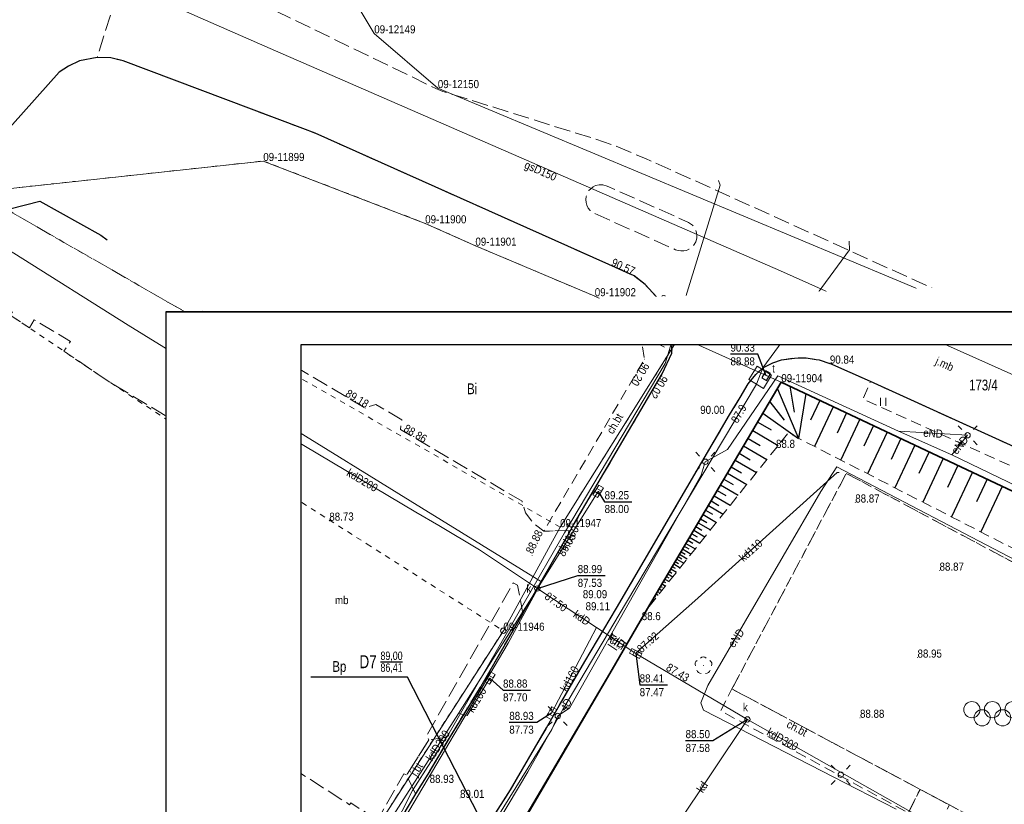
# Model space of a CAD drawing. Header units: metres. Extents: x 5550680 to 5557791, y 5952678 to 5961317.
# Tile 12 of 16: x 5550973 to 5551064, y 5960710 to 5960782. Entities that reach past the tile are written whole.
import ezdxf
from ezdxf import colors
from ezdxf.entities.mleader import LeaderData, LeaderLine
from ezdxf.enums import TextEntityAlignment as Align
from ezdxf.math import Vec2, Vec3

# ---------------------------------------------------------------- set-up
doc = ezdxf.new("R2010")
doc.units = ezdxf.units.M
doc.header["$MEASUREMENT"] = 0
doc.set_wipeout_variables(frame=1)
for name, pattern in [('0.5_0.5', [1, 0.5, -0.5]), ('1.0_0.5', [1.5, 1, -0.5]), ('1.5_0.5', [2, 1.5, -0.5]), ('219-500', [0])]:
    doc.linetypes.add(name, pattern=pattern)
doc.layers.get('0').update_dxf_attribs({"color": 2, "linetype": 'CONTINUOUS', "lineweight": 5})
for name, color, linetype in [('#PUNKTY', 7, 'CONTINUOUS'), ('000 Inne (niezydentyfikowane)', 7, 'CONTINUOUS'), ('202-punkt graniczny', 7, 'CONTINUOUS'), ('202-punkt graniczny-Atr103', 7, 'CONTINUOUS'), ('203-punkt graniczny', 7, 'CONTINUOUS'), ('203-punkt graniczny-Atr103', 7, 'CONTINUOUS'), ('210-oznaczenie konturu użytku gruntowego', 7, 'CONTINUOUS'), ('211-numer działki ewidencyjnej', 7, 'CONTINUOUS'), ('218-kontur użytku gruntowego', 7, 'CONTINUOUS'), ('219-działka ewidencyjna', 7, 'CONTINUOUS'), ('_TABELA', 7, 'CONTINUOUS'), ('chodnik', 7, 'CONTINUOUS'), ('chodnik-Atr17', 7, 'CONTINUOUS'), ('drzewo liściaste', 7, 'CONTINUOUS'), ('jezdnia', 7, 'CONTINUOUS'), ('jezdnia-Atr17', 7, 'CONTINUOUS'), ('komora podziemna', 7, 'CONTINUOUS'), ('kratka ściekowa', 7, 'CONTINUOUS'), ('krawężnik', 7, 'CONTINUOUS'), ('latarnia', 7, 'CONTINUOUS'), ('obszar utwardzony', 7, 'CONTINUOUS'), ('obszar utwardzony-Atr17', 7, 'CONTINUOUS'), ('ogrodzenie trwałe', 7, 'CONTINUOUS'), ('pikieta naturalna', 7, 'CONTINUOUS'), ('pikieta naturalna-Atr2', 7, 'CONTINUOUS'), ('pikieta sztuczna', 7, 'CONTINUOUS'), ('pikieta sztuczna-Atr2', 7, 'CONTINUOUS'), ('plac sportowy', 7, 'CONTINUOUS'), ('przewód elektroenergetyczny podziemny', 7, 'CONTINUOUS'), ('przewód elektroenergetyczny podziemny-Atr1', 7, 'CONTINUOUS'), ('przewód gazowy', 7, 'CONTINUOUS'), ('przewód gazowy-Atr1', 7, 'CONTINUOUS'), ('przewód kanalizacyjny', 7, 'CONTINUOUS'), ('przewód kanalizacyjny-Atr1', 7, 'CONTINUOUS'), ('przewód telekomunikacyjny podziemny', 7, 'CONTINUOUS'), ('przewód telekomunikacyjny podziemny-Atr1', 7, 'CONTINUOUS'), ('rzedna', 7, 'CONTINUOUS'), ('rzedna-Atr2', 7, 'CONTINUOUS'), ('rzedna-Atr3', 7, 'CONTINUOUS'), ('skarpa nieumocniona', 7, 'CONTINUOUS'), ('studnia kanalizacyjna', 7, 'CONTINUOUS'), ('studnia kanalizacyjna-Atr17', 7, 'CONTINUOUS'), ('trawnik', 7, 'CONTINUOUS'), ('właz do komory lub kanału - prostokątny', 7, 'CONTINUOUS'), ('właz do komory lub kanału - prostokątny-Atr17', 7, 'CONTINUOUS')]:
    doc.layers.add(name, color=color, linetype=linetype)
doc.layers.add('_drenaż', color=6, linetype='1.0_0.5', lineweight=50)
doc.styles.get("Standard").update_dxf_attribs({"font": 'Working1250', "width": 0.75})
doc.linetypes.add('902-500', pattern='A,3.75,0,[1,ksztalty.shx,S=0.5,R=0,X=0,Y=0],3.75', length=7.5)

# ---------------------------------------------------------------- blocks, each defined once
blk = doc.blocks.new('203')
at = {"linetype": 'Continuous', "lineweight": 0}
h = blk.add_hatch(color=0, dxfattribs=at)
edge = h.paths.add_edge_path()
edge.add_arc((0, 0), 0.045, 0, 360)
blk = doc.blocks.new('202')
at = {"color": 0, "linetype": 'Continuous', "lineweight": 0}
blk.add_circle((0, 0), 0.25, dxfattribs=at)
blk = doc.blocks.new('PW01')
at = {"linetype": 'Continuous', "lineweight": 13}
h = blk.add_hatch(color=0, dxfattribs=at)
edge = h.paths.add_edge_path()
edge.add_arc((0, 0), 0.045, 0, 360)
blk = doc.blocks.new('US05')
at = {"color": 0, "linetype": 'Continuous', "lineweight": 13}
for p, q in [((-0.525, -0.25), (-0.525, 0.25)), ((-0.525, 0.25), (-0.175, 0.25)), ((-0.175, -0.25), (-0.175, 0.25)), ((-0.175, 0.25), (0.175, 0.25)), ((0.175, -0.25), (0.175, 0.25)), ((0.175, 0.25), (0.525, 0.25)), ((0.525, -0.25), (0.525, 0.25)), ((-0.525, -0.25), (-0.175, -0.25)), ((-0.175, -0.25), (0.175, -0.25)), ((0.175, -0.25), (0.525, -0.25))]:
    blk.add_line(p, q, dxfattribs=at)
blk = doc.blocks.new('US15')
at = {"color": 0, "linetype": 'Continuous', "lineweight": 13}
blk.add_circle((0, 0), 0.25, dxfattribs=at)
blk = doc.blocks.new('SM01')
at = {"color": 0, "linetype": 'Continuous', "lineweight": 13}
for p, q in [((-0.53, 0.531), (-0.883, 0.884)), ((0.531, 0.531), (0.884, 0.884)), ((-0.53, -0.53), (-0.883, -0.883)), ((0.531, -0.53), (0.884, -0.883))]:
    blk.add_line(p, q, dxfattribs=at)
blk.add_circle((0, 0), 0.25, dxfattribs=at)
blk = doc.blocks.new('OP021')
at = {"linetype": 'Continuous', "lineweight": 13}
h = blk.add_hatch(color=0, dxfattribs=at)
edge = h.paths.add_edge_path()
edge.add_arc((0, 0), 0.05, 0, 360)
at = {"color": 0, "linetype": 'Continuous', "lineweight": 13}
for centre, start, end in [((-0.38, 0.124), 121.308, 202.548), ((0, 0.4), 49.272, 130.728), ((0.38, 0.124), 337.452, 58.692), ((-0.235, -0.324), 193.221, 274.871), ((0.235, -0.324), 265.129, 346.779)]:
    blk.add_arc(centre, 0.4, start, end, dxfattribs=at)
blk = doc.blocks.new('SUPWP')
at = {"color": 0, "linetype": 'Continuous'}
blk.add_lwpolyline([(-0.375, -0.25), (0.375, -0.25), (0.375, 0.25), (-0.375, 0.25)], close=True, dxfattribs=at)
blk = doc.blocks.new('BS05')
at = {"color": 0, "linetype": 'Continuous', "lineweight": 13}
for centre in [(-1.9, 0.75), (0, 0.75), (1.9, 0.75), (-0.95, 0), (0.95, 0)]:
    blk.add_circle(centre, 0.75, dxfattribs=at)
blk = doc.blocks.new('TU04')
at = {"color": 0, "linetype": 'Continuous', "lineweight": 13}
for p, q in [((0, 0), (0, 0.75)), ((0.5, 0), (0.5, 0.75))]:
    blk.add_line(p, q, dxfattribs=at)

msp = doc.modelspace()

# ---------------------------------------------------------------- linework, layer by layer
at = {"layer": '000 Inne (niezydentyfikowane)', "color": 252, "linetype": 'Continuous', "lineweight": 25, "flags": 128}
for points in [[(5551044.38, 5960748.53), (5551044.78, 5960746.12)], [(5551043.23, 5960748.28), (5551045.19, 5960743.7)], [(5551045.85, 5960747.84), (5551045.19, 5960743.7)], [(5551042.52, 5960747.09), (5551043.85, 5960745.4)], [(5551047.16, 5960747.22), (5551046.3, 5960745.39)], [(5551041.89, 5960746.02), (5551045.19, 5960743.7)], [(5551048.4, 5960746.63), (5551046.66, 5960742.95)], [(5551049.63, 5960746.05), (5551048.76, 5960744.19)], [(5551041.41, 5960745.21), (5551042.64, 5960744.49)], [(5551050.87, 5960745.47), (5551049.1, 5960741.7)], [(5551040.95, 5960744.44), (5551043.3, 5960743.05)], [(5551052.13, 5960744.88), (5551051.23, 5960742.97)], [(5551053.39, 5960744.28), (5551051.58, 5960740.43)], [(5551040.52, 5960743.7), (5551041.64, 5960743.04)], [(5551054.67, 5960743.68), (5551053.76, 5960741.73)], [(5551055.97, 5960743.07), (5551054.11, 5960739.13)], [(5551039.7, 5960742.33), (5551040.72, 5960741.72)], [(5551040.1, 5960743), (5551042.24, 5960741.73)], [(5551057.28, 5960742.45), (5551056.34, 5960740.46)], [(5551039.32, 5960741.69), (5551041.28, 5960740.53)], [(5551058.6, 5960741.83), (5551056.7, 5960737.8)], [(5551038.61, 5960740.49), (5551040.39, 5960739.43)], [(5551038.96, 5960741.07), (5551039.89, 5960740.52)], [(5551059.94, 5960741.2), (5551058.98, 5960739.16)], [(5551061.3, 5960740.56), (5551059.35, 5960736.44)], [(5551038.28, 5960739.93), (5551039.13, 5960739.42)], [(5551062.67, 5960739.92), (5551061.68, 5960737.83)], [(5551037.66, 5960738.88), (5551038.44, 5960738.42)], [(5551037.96, 5960739.39), (5551039.59, 5960738.43)], [(5551064.05, 5960739.26), (5551062.06, 5960735.05)], [(5551037.09, 5960737.93), (5551037.8, 5960737.5)], [(5551037.37, 5960738.39), (5551038.86, 5960737.51)], [(5551036.58, 5960737.05), (5551037.23, 5960736.67)], [(5551036.83, 5960737.48), (5551038.19, 5960736.68)], [(5551035.89, 5960735.89), (5551037.02, 5960735.22)], [(5551036.11, 5960736.26), (5551036.7, 5960735.91)], [(5551036.34, 5960736.65), (5551037.58, 5960735.91)], [(5551035.29, 5960734.87), (5551035.78, 5960734.58)], [(5551035.48, 5960735.19), (5551036.51, 5960734.58)], [(5551035.68, 5960735.53), (5551036.22, 5960735.21)], [(5551034.76, 5960733.98), (5551035.62, 5960733.48)], [(5551034.93, 5960734.27), (5551035.38, 5960734)], [(5551035.1, 5960734.56), (5551036.04, 5960734)], [(5551034.3, 5960733.21), (5551034.68, 5960732.99)], [(5551034.45, 5960733.46), (5551035.23, 5960732.99)], [(5551034.6, 5960733.71), (5551035.01, 5960733.47)], [(5551033.76, 5960732.3), (5551034.07, 5960732.11)], [(5551033.9, 5960732.53), (5551034.55, 5960732.14)], [(5551034.03, 5960732.75), (5551034.37, 5960732.55)], [(5551034.16, 5960732.98), (5551034.88, 5960732.55)], [(5551033.22, 5960731.38), (5551033.46, 5960731.23)], [(5551033.35, 5960731.61), (5551033.87, 5960731.3)], [(5551033.49, 5960731.84), (5551033.77, 5960731.67)], [(5551033.63, 5960732.07), (5551034.21, 5960731.72)], [(5551032.67, 5960730.45), (5551032.85, 5960730.35)], [(5551032.81, 5960730.68), (5551033.2, 5960730.45)], [(5551032.95, 5960730.92), (5551033.16, 5960730.79)], [(5551033.08, 5960731.15), (5551033.54, 5960730.88)], [(5551032.13, 5960729.53), (5551032.24, 5960729.47)], [(5551032.26, 5960729.76), (5551032.52, 5960729.61)], [(5551032.4, 5960729.99), (5551032.54, 5960729.91)], [(5551032.54, 5960730.22), (5551032.86, 5960730.03)], [(5551031.58, 5960728.61), (5551031.63, 5960728.58)], [(5551031.72, 5960728.84), (5551031.84, 5960728.77)], [(5551031.85, 5960729.07), (5551031.93, 5960729.02)], [(5551031.99, 5960729.3), (5551032.18, 5960729.19)], [(5551031.44, 5960728.38), (5551031.51, 5960728.34)]]:
    msp.add_lwpolyline(points, dxfattribs=at)
at = {"layer": '218-kontur użytku gruntowego', "color": 252, "linetype": '0.5_0.5', "lineweight": 18, "flags": 128}
for points in [[(5550969.02, 5960766.5), (5550995.6, 5960769.38)], [(5550995.6, 5960769.38), (5551010.6, 5960763.61)], [(5551023.1, 5960735.48), (5550969.02, 5960766.5)], [(5551010.6, 5960763.61), (5551015.25, 5960761.54)], [(5551015.25, 5960761.54), (5551026.31, 5960756.86)], [(5550964.1, 5960760.55), (5550981.44, 5960748.86)], [(5551026.31, 5960756.86), (5551034.17, 5960753.14)], [(5551034.17, 5960753.14), (5551023.1, 5960735.48)], [(5550981.44, 5960748.86), (5550989.19, 5960743.79)], [(5551043.59, 5960748.9), (5551017.57, 5960704.8)], [(5551076.35, 5960733.47), (5551043.59, 5960748.9)], [(5550989.19, 5960743.79), (5550992.55, 5960741.62)], [(5550992.55, 5960741.62), (5550998.34, 5960738.29)], [(5551039.02, 5960720.5), (5551049.61, 5960740.46)], [(5551049.61, 5960740.46), (5551088.85, 5960719.54)], [(5550998.34, 5960738.29), (5551005.21, 5960733.92)], [(5551005.21, 5960733.92), (5551017.84, 5960725.89)], [(5551017.84, 5960725.89), (5551006.69, 5960708.58)], [(5551078.28, 5960699.55), (5551039.02, 5960720.5)]]:
    msp.add_lwpolyline(points, dxfattribs=at)
at = {"layer": '219-działka ewidencyjna', "color": 252, "linetype": '219-500', "lineweight": 18, "flags": 128}
for points in [[(5551005.88, 5960781.2), (5551003.29, 5960785.55)], [(5551011.77, 5960776.13), (5551005.88, 5960781.2)], [(5551059.01, 5960756.36), (5551011.77, 5960776.13)], [(5550995.6, 5960769.38), (5550969.02, 5960766.5)], [(5551010.6, 5960763.61), (5550995.6, 5960769.38)], [(5551015.25, 5960761.54), (5551010.6, 5960763.61)], [(5551026.31, 5960756.86), (5551015.25, 5960761.54)], [(5551034.17, 5960753.14), (5551026.31, 5960756.86)], [(5551083.08, 5960747.43), (5551059.01, 5960756.36)], [(5551034.17, 5960753.14), (5551023.1, 5960735.48)], [(5551043.59, 5960748.9), (5551034.17, 5960753.14)], [(5551043.59, 5960748.9), (5551017.57, 5960704.8)], [(5551076.35, 5960733.47), (5551043.59, 5960748.9)], [(5551023.1, 5960735.48), (5551017.84, 5960725.89)], [(5551017.84, 5960725.89), (5551006.69, 5960708.58)]]:
    msp.add_lwpolyline(points, dxfattribs=at)
at = {"layer": 'chodnik', "color": 252, "linetype": '1.0_0.5', "lineweight": 18, "flags": 128}
for points in [[(5551030.53, 5960753.25), (5551033.46, 5960751.79), (5551033.46, 5960751.58), (5551032.56, 5960749.69), (5551024.34, 5960735.68), (5551024.05, 5960735.17), (5551021.58, 5960735.11), (5551030.92, 5960751.04)], [(5551029.29, 5960724.67), (5551028.81, 5960723.82), (5551027.48, 5960724.66), (5551027.96, 5960725.54)], [(5551039.02, 5960720.5), (5551056.45, 5960711.2), (5551055.35, 5960709.03), (5551037.97, 5960718.48)]]:
    msp.add_lwpolyline(points, close=True, dxfattribs=at)
at = {"layer": 'jezdnia', "color": 252, "linetype": '1.5_0.5', "lineweight": 18, "flags": 128}
for points in [[(5550994.98, 5960784.13), (5551010.82, 5960776.47), (5551011.58, 5960776.08), (5551012.24, 5960775.83), (5551026.27, 5960771.44), (5551028.25, 5960770.77), (5551031.01, 5960769.6), (5551034.56, 5960768.02), (5551059.58, 5960756.71), (5551060.97, 5960756.12), (5551061.74, 5960755.89), (5551062.43, 5960755.74), (5551063.12, 5960755.67), (5551063.91, 5960755.73), (5551064.64, 5960755.81), (5551065.36, 5960756.04), (5551066.06, 5960756.37), (5551066.7, 5960756.83), (5551067.28, 5960757.31), (5551067.77, 5960757.89), (5551079.45, 5960747.69), (5551079.73, 5960746.93), (5551080.07, 5960746.33), (5551080.44, 5960745.87), (5551081, 5960745.37), (5551081.63, 5960744.97), (5551092.27, 5960739.39), (5551097.87, 5960736.71), (5551105.16, 5960733.29), (5551110.75, 5960730.69), (5551138.88, 5960717.52), (5551142.52, 5960715.82), (5551144.35, 5960715.01), (5551146.32, 5960714.35), (5551152.59, 5960711.17), (5551156.97, 5960708.01), (5551163.17, 5960701.6), (5551165.32, 5960699.54), (5551167.41, 5960697.34), (5551169.37, 5960695.05), (5551171.24, 5960692.69), (5551172.93, 5960690.25), (5551174.54, 5960687.72), (5551176.07, 5960685.11), (5551177.73, 5960682.64), (5551181.05, 5960678.02), (5551181.81, 5960677.1), (5551173.56, 5960671.89), (5551172.44, 5960674.5), (5551169.81, 5960680.86), (5551168.09, 5960684.08), (5551165.14, 5960688.44), (5551163.71, 5960690.31), (5551161.15, 5960693.26), (5551158.4, 5960696.17), (5551155.35, 5960699.15), (5551153.3, 5960700.95), (5551151.04, 5960702.85), (5551148.59, 5960704.56), (5551146.04, 5960706.16), (5551143.37, 5960707.59), (5551140.72, 5960708.95), (5551138, 5960710.27), (5551135.93, 5960711.2), (5551133.16, 5960712.24), (5551129.83, 5960713.29), (5551103.21, 5960725.56), (5551099.26, 5960727.4), (5551095.51, 5960729.06), (5551082.66, 5960734.93), (5551078.87, 5960736.66), (5551073.03, 5960739.33), (5551051.86, 5960748.96), (5551048.09, 5960750.62), (5551047.09, 5960750.96), (5551046.83, 5960751.01), (5551045.88, 5960751.17), (5551044.81, 5960751.14), (5551043.62, 5960750.96), (5551042.81, 5960750.71), (5551041.95, 5960750.25), (5551041.22, 5960749.63), (5551040.53, 5960748.75), (5551039.77, 5960747.5), (5551038.8, 5960745.88), (5551028.31, 5960727.99), (5551025.4, 5960723.04), (5551023.03, 5960719.01), (5551021.85, 5960716.89), (5551018.5, 5960711.16), (5551016.71, 5960708.35), (5551015.13, 5960705.56), (5551009.5, 5960695.98), (5551009.16, 5960695.39), (5551003.09, 5960685.2), (5550998.21, 5960676.87), (5550995.71, 5960672.89), (5550995.92, 5960672.69), (5550995.45, 5960672.06), (5550995.15, 5960672.21), (5550992.68, 5960668.88), (5550986.83, 5960673.24), (5550990.17, 5960677.65), (5550991.26, 5960679.29), (5550992.04, 5960680.51), (5550992.86, 5960681.95), (5550996.61, 5960688.53), (5551000.73, 5960695.57), (5551003.54, 5960700.21), (5551005.91, 5960704.41), (5551009.7, 5960710.79), (5551010.84, 5960712.61), (5551012.91, 5960716.09), (5551015.74, 5960720.74), (5551019.64, 5960727.49), (5551024.05, 5960735.17), (5551024.34, 5960735.68), (5551032.56, 5960749.69), (5551033.46, 5960751.58), (5551033.46, 5960751.79), (5551033.51, 5960753.68), (5551032.82, 5960755.5), (5551032.06, 5960756.76), (5551030.97, 5960757.95), (5551029.96, 5960758.74), (5551000.4, 5960771.95), (5550999.27, 5960772.38), (5550982.62, 5960778.66), (5550981.47, 5960778.92), (5550980.2, 5960778.97), (5550983.19, 5960788.38)], [(5551027.06, 5960767.18), (5551026.72, 5960767.18), (5551026.39, 5960767.1), (5551026.16, 5960766.99), (5551025.93, 5960766.82), (5551025.76, 5960766.64), (5551025.61, 5960766.38), (5551025.52, 5960766.11), (5551025.48, 5960765.82), (5551025.5, 5960765.53), (5551025.57, 5960765.29), (5551025.7, 5960765.03), (5551025.89, 5960764.8), (5551026.15, 5960764.59), (5551033.78, 5960761.17), (5551034.03, 5960761.09), (5551034.28, 5960761.05), (5551034.57, 5960761.06), (5551034.8, 5960761.11), (5551035.02, 5960761.21), (5551035.23, 5960761.34), (5551035.41, 5960761.5), (5551035.53, 5960761.65), (5551035.66, 5960761.9), (5551035.76, 5960762.24), (5551035.77, 5960762.54), (5551035.71, 5960762.87), (5551035.57, 5960763.19), (5551035.35, 5960763.45), (5551034.99, 5960763.7), (5551027.46, 5960767.06)], [(5551009.7, 5960710.79), (5551008.88, 5960712.53), (5551010.95, 5960715.8), (5551012.91, 5960716.09), (5551010.84, 5960712.61)]]:
    msp.add_lwpolyline(points, close=True, dxfattribs=at)
at = {"layer": 'komora podziemna', "color": 252, "linetype": 'Continuous', "lineweight": 18, "flags": 128}
msp.add_lwpolyline([(5551040.59, 5960749.15), (5551041.34, 5960750.38), (5551042.69, 5960749.55), (5551041.95, 5960748.32)], close=True, dxfattribs=at)
at = {"layer": 'krawężnik', "color": 252, "linetype": 'Continuous', "lineweight": 25, "flags": 128}
for points in [[(5551019.64, 5960727.49), (5551024.05, 5960735.17), (5551024.34, 5960735.68), (5551032.56, 5960749.69), (5551033.46, 5960751.58), (5551033.46, 5960751.79), (5551033.51, 5960753.68), (5551032.82, 5960755.5), (5551032.06, 5960756.76), (5551030.97, 5960757.95), (5551029.96, 5960758.74), (5551000.4, 5960771.95), (5550999.27, 5960772.38), (5550982.62, 5960778.66), (5550981.47, 5960778.92), (5550980.2, 5960778.97), (5550978.57, 5960778.66), (5550977.54, 5960778.17), (5550976.69, 5960777.61), (5550969.02, 5960769.07)], [(5550972.12, 5960764.96), (5550974.9, 5960765.67), (5550980.55, 5960762.53), (5550981.14, 5960762.08)], [(5551039.77, 5960747.5), (5551040.53, 5960748.75), (5551041.22, 5960749.63), (5551041.95, 5960750.25), (5551042.81, 5960750.71), (5551043.62, 5960750.96), (5551044.81, 5960751.14), (5551045.88, 5960751.17), (5551046.83, 5960751.01), (5551047.09, 5960750.96), (5551048.09, 5960750.62)], [(5551103.21, 5960725.56), (5551099.26, 5960727.4), (5551095.51, 5960729.06), (5551082.66, 5960734.93), (5551078.87, 5960736.66), (5551073.03, 5960739.33), (5551051.86, 5960748.96), (5551048.09, 5960750.62)], [(5550970.77, 5960639.84), (5550980.8, 5960653.06), (5550982.23, 5960654.95), (5550987.28, 5960661.77), (5550989.22, 5960664.35), (5550992.68, 5960668.88), (5550995.15, 5960672.21), (5550995.45, 5960672.06), (5550995.92, 5960672.69), (5550995.71, 5960672.89), (5550998.21, 5960676.87), (5551003.09, 5960685.2), (5551009.16, 5960695.39), (5551009.5, 5960695.98), (5551015.13, 5960705.56), (5551016.71, 5960708.35), (5551018.5, 5960711.16), (5551021.85, 5960716.89), (5551023.03, 5960719.01), (5551025.4, 5960723.04), (5551028.31, 5960727.99), (5551038.8, 5960745.88), (5551039.77, 5960747.5)], [(5551019.64, 5960727.49), (5551015.74, 5960720.74), (5551012.91, 5960716.09), (5551010.84, 5960712.61), (5551009.7, 5960710.79), (5551005.91, 5960704.41), (5551003.54, 5960700.21), (5551000.73, 5960695.57), (5550996.61, 5960688.53)]]:
    msp.add_lwpolyline(points, dxfattribs=at)
at = {"layer": 'obszar utwardzony', "color": 252, "linetype": '1.5_0.5', "lineweight": 18, "flags": 128}
for points in [[(5551006.17, 5960708.36), (5551003.7, 5960709.95), (5551003.6, 5960709.78), (5550986.73, 5960720.61), (5550988.91, 5960723.81), (5550998.05, 5960738.44), (5550995.28, 5960740.23), (5550989.34, 5960744.07), (5550987.42, 5960745.28), (5550981.44, 5960748.86), (5550977.12, 5960751.78), (5550977.73, 5960752.68), (5550974.38, 5960754.68), (5550973.93, 5960753.93), (5550972.16, 5960755.12), (5550972.48, 5960755.57), (5550971.66, 5960756.15), (5550971.35, 5960755.69), (5550970.52, 5960756.22), (5550970.84, 5960756.69), (5550969.95, 5960757.29), (5550969.63, 5960756.82), (5550968.58, 5960757.55), (5550968.98, 5960758.15), (5550967.02, 5960759.46), (5550966.61, 5960758.86), (5550965.67, 5960759.49), (5550966.31, 5960760.44), (5550969.9, 5960766.13), (5550971.92, 5960764.84), (5550972.29, 5960764.63), (5550986.76, 5960756.32), (5550989.3, 5960754.87), (5550989.74, 5960755.6), (5551005.04, 5960746.51), (5551006.02, 5960746.85), (5551008.43, 5960745.41), (5551008.31, 5960744.53), (5551013.66, 5960741.37), (5551014.53, 5960740.86), (5551019.57, 5960737.89), (5551019.89, 5960736.8), (5551020.62, 5960735.84), (5551021.58, 5960735.11), (5551024.05, 5960735.17), (5551019.64, 5960727.49), (5551019.15, 5960730.12), (5551018.76, 5960730.32), (5551010.71, 5960716.15), (5551010.95, 5960715.8), (5551008.88, 5960712.53), (5551008.62, 5960712.64)], [(5551056.45, 5960711.2), (5551059.16, 5960709.76), (5551058.22, 5960707.9), (5551057.75, 5960706.95), (5551055.03, 5960708.4), (5551055.35, 5960709.03)]]:
    msp.add_lwpolyline(points, close=True, dxfattribs=at)
at = {"layer": 'ogrodzenie trwałe', "color": 252, "linetype": '902-500', "lineweight": 35, "flags": 128}
msp.add_lwpolyline([(5551106.88, 5960682.01), (5551106.48, 5960698.18), (5551103.25, 5960720.68), (5551076.35, 5960733.47), (5551043.59, 5960748.9), (5551031.19, 5960727.95), (5551027.93, 5960722.3), (5551020.26, 5960709.2), (5551017.83, 5960705.04), (5551017.57, 5960704.8)], dxfattribs=at)
at = {"layer": 'plac sportowy', "color": 252, "linetype": '1.0_0.5', "lineweight": 18, "flags": 128}
msp.add_lwpolyline([(5551080.59, 5960703.73), (5551078.28, 5960699.55), (5551070.22, 5960703.85), (5551059.16, 5960709.76), (5551056.45, 5960711.2), (5551039.02, 5960720.5), (5551049.61, 5960740.46), (5551088.85, 5960719.54)], close=True, dxfattribs=at)
at = {"layer": 'przewód elektroenergetyczny podziemny', "color": 252, "linetype": 'Continuous', "lineweight": 18, "flags": 128}
for points in [[(5551008.82, 5960693.64), (5551009.45, 5960695.62), (5551016.78, 5960707.78), (5551022.32, 5960716.73), (5551022.88, 5960718), (5551023.98, 5960718.73), (5551029.51, 5960728.49), (5551036.18, 5960740.28), (5551036.55, 5960741.53), (5551038.62, 5960742.68), (5551043.26, 5960749.5), (5551054.44, 5960744.36), (5551059.4, 5960742.18), (5551075.08, 5960734.63), (5551085.13, 5960729.82), (5551092.19, 5960726.45), (5551106.56, 5960720.12), (5551106.9, 5960719.24)], [(5551054.44, 5960744.36), (5551060.85, 5960743.99)], [(5551060.85, 5960743.99), (5551059.4, 5960742.18)], [(5551054.24, 5960709.37), (5551050.61, 5960711.22), (5551036.37, 5960718.54), (5551036.14, 5960719.2), (5551036.79, 5960720.83), (5551047.25, 5960738.77), (5551048.74, 5960741.07), (5551089.59, 5960719.74), (5551090.24, 5960719.52), (5551090.29, 5960718.79), (5551082.84, 5960707.12)]]:
    msp.add_lwpolyline(points, dxfattribs=at)
at = {"layer": 'przewód gazowy', "color": 252, "linetype": 'Continuous', "lineweight": 18, "flags": 128}
msp.add_lwpolyline([(5551109.3, 5960730.03), (5551084.39, 5960740.97), (5551076.82, 5960744.35), (5551043.52, 5960759.2), (5550996.25, 5960779.81), (5550977.01, 5960788.24)], dxfattribs=at)
at = {"layer": 'przewód kanalizacyjny', "color": 252, "linetype": 'Continuous', "lineweight": 18, "flags": 128}
for points in [[(5551020.99, 5960729.8), (5551015.63, 5960733.38), (5551011.86, 5960735.62), (5551009.73, 5960736.88), (5550988.81, 5960749.31)], [(5551030.1, 5960723.79), (5551030.21, 5960723.92), (5551035.58, 5960728.65), (5551048.76, 5960740.55), (5551048.95, 5960740.54)], [(5551026.62, 5960738.79), (5551020.99, 5960729.8)], [(5551020.99, 5960729.8), (5551013.68, 5960718.24), (5551006.86, 5960707.57)], [(5551020.99, 5960729.8), (5551021.22, 5960729.65), (5551026.47, 5960726.18)], [(5551022.29, 5960718.26), (5551025.83, 5960724.96), (5551026.47, 5960726.18)], [(5551026.47, 5960726.18), (5551030.1, 5960723.79)], [(5551058.43, 5960707.52), (5551040.45, 5960717.68), (5551030.59, 5960723.5), (5551030.1, 5960723.79)], [(5551016.6, 5960721.51), (5551014.48, 5960718.04), (5551013.68, 5960718.24)], [(5551033.78, 5960707.7), (5551040.45, 5960717.68)]]:
    msp.add_lwpolyline(points, dxfattribs=at)
at = {"layer": 'przewód telekomunikacyjny podziemny', "color": 252, "linetype": 'Continuous', "lineweight": 18, "flags": 128}
for points in [[(5550958.74, 5960768.97), (5550960.65, 5960768.1), (5550972.5, 5960760.86), (5550983.08, 5960754.17), (5550987.85, 5960751.24), (5550992.79, 5960748.22), (5550996.77, 5960745.61), (5551010.26, 5960737.26), (5551021.37, 5960730.41)], [(5551005.86, 5960705.45), (5551006.22, 5960705.94), (5551007.51, 5960707.32), (5551009.41, 5960711.09), (5551012.81, 5960716.4), (5551019.78, 5960728.48), (5551023.51, 5960734.94), (5551032.82, 5960750.63), (5551037.93, 5960767.13), (5551037.78, 5960767.59)], [(5551041.88, 5960750.23), (5551049.9, 5960761.17), (5551049.89, 5960761.95)], [(5551041.88, 5960750.23), (5551041.28, 5960748.73), (5551029.15, 5960728.38), (5551023.36, 5960718.59), (5551020.11, 5960712.82), (5551009.84, 5960695.64), (5551005.19, 5960688.22)], [(5550991.39, 5960679.45), (5550999.78, 5960693.43), (5551002.95, 5960698.89), (5551007.87, 5960707.16), (5551018.3, 5960724.75), (5551021.37, 5960730.41)]]:
    msp.add_lwpolyline(points, dxfattribs=at)
at = {"layer": 'rzedna-Atr2', "color": 252, "flags": 128}
for points in [[(5551042.2, 5960749.5), (5551041.42, 5960751.5), (5551038.883, 5960751.5)], [(5551026.62, 5960738.79), (5551027.22, 5960737.83), (5551029.746, 5960737.83)], [(5551020.99, 5960729.8), (5551024.73, 5960730.99), (5551027.267, 5960730.99)], [(5551030.1, 5960723.79), (5551030.47, 5960720.87), (5551033.044, 5960720.87)], [(5551016.6, 5960721.51), (5551017.81, 5960720.39), (5551020.347, 5960720.39)], [(5551022.29, 5960718.26), (5551020.93, 5960717.4), (5551018.393, 5960717.4)], [(5551040.45, 5960717.68), (5551037.26, 5960715.71), (5551034.723, 5960715.71)]]:
    msp.add_lwpolyline(points, dxfattribs=at)
at = {"layer": 'skarpa nieumocniona', "color": 252, "linetype": '1.0_0.5', "lineweight": 18, "flags": 128}
msp.add_lwpolyline([(5551103.25, 5960720.68), (5551105.32, 5960705.55), (5551100.01, 5960710.98), (5551095.64, 5960715.4), (5551092.02, 5960719.68), (5551044.22, 5960744.2), (5551031.19, 5960727.95), (5551043.59, 5960748.9), (5551076.35, 5960733.47)], close=True, dxfattribs=at)
msp.add_lwpolyline([(5551103.25, 5960720.68), (5551105.32, 5960705.55), (5551100.01, 5960710.98), (5551095.64, 5960715.4), (5551092.02, 5960719.68), (5551044.22, 5960744.2), (5551031.19, 5960727.95), (5551043.59, 5960748.9), (5551076.35, 5960733.47)], close=True, dxfattribs=at)
at = {"layer": 'trawnik', "color": 252, "linetype": '1.0_0.5', "lineweight": 18, "flags": 128}
msp.add_lwpolyline([(5551078.87, 5960736.66), (5551078.21, 5960735.1), (5551051.17, 5960747.34), (5551051.86, 5960748.96), (5551073.03, 5960739.33)], close=True, dxfattribs=at)

# ---------------------------------------------------------------- block references
at = {"layer": '202-punkt graniczny', "color": 252, "linetype": 'Continuous', "lineweight": 18}
msp.add_blockref('202', (5551017.84, 5960725.89), dxfattribs=at)
at = {"layer": '203-punkt graniczny', "color": 252, "linetype": 'Continuous', "lineweight": 18}
for p in [(5551005.88, 5960781.2), (5551011.77, 5960776.13), (5550995.6, 5960769.38), (5551010.6, 5960763.61), (5551015.25, 5960761.54), (5551026.31, 5960756.86), (5551059.01, 5960756.36), (5551034.17, 5960753.14), (5551043.59, 5960748.9), (5551023.1, 5960735.48)]:
    msp.add_blockref('203', p, dxfattribs=at)
at = {"layer": 'drzewo liściaste', "color": 252, "linetype": 'Continuous', "lineweight": 18}
msp.add_blockref('OP021', (5551036.38, 5960722.66), dxfattribs=at)
at = {"layer": 'kratka ściekowa', "color": 252, "linetype": 'Continuous', "lineweight": 18}
for p, rotation in [((5551026.62, 5960738.79), 59.281), ((5551030.1, 5960723.79), 331.762), ((5551016.6, 5960721.51), 59.782), ((5551022.29, 5960718.26), 61.09)]:
    msp.add_blockref('US05', p, dxfattribs=dict(at, rotation=rotation))
at = {"layer": 'latarnia', "color": 252, "linetype": 'Continuous', "lineweight": 18}
for p in [(5551060.85, 5960743.99), (5551036.55, 5960741.53), (5551022.88, 5960718), (5551049.1, 5960712.55)]:
    msp.add_blockref('SM01', p, dxfattribs=at)
at = {"layer": 'pikieta naturalna', "color": 252, "linetype": 'Continuous', "lineweight": 13}
for p in [(5551043.1, 5960742.82), (5551030.66, 5960726.87)]:
    msp.add_blockref('PW01', p, dxfattribs=at)
at = {"layer": 'pikieta sztuczna', "color": 252, "linetype": 'Continuous', "lineweight": 13}
for p in [(5551029.96, 5960758.74), (5551032.06, 5960756.76), (5551059.58, 5960756.71), (5551050.77, 5960754.6), (5551030.92, 5960751.04), (5551048.09, 5960750.62), (5551032.56, 5960749.69), (5550991.16, 5960747.27), (5551005.04, 5960746.51), (5551038.8, 5960745.88), (5551008.31, 5960744.53), (5551050.44, 5960737.76), (5551001.72, 5960736.07), (5551024.05, 5960735.17), (5551020.5, 5960732.85), (5551058.25, 5960731.45), (5551025.39, 5960729.9), (5551028.31, 5960727.99), (5551056.21, 5960723.4), (5550993.88, 5960720.84), (5551050.88, 5960717.83), (5551010.84, 5960712.61), (5551013.83, 5960710.41)]:
    msp.add_blockref('PW01', p, dxfattribs=at)
at = {"layer": 'plac sportowy', "color": 252, "linetype": 'Continuous', "lineweight": 18}
msp.add_blockref('BS05', (5551063.15, 5960717.83), dxfattribs=at)
at = {"layer": 'rzedna', "color": 252, "linetype": 'Continuous', "lineweight": 18}
for p in [(5551042.2, 5960749.5), (5551041.28, 5960748.73), (5551026.62, 5960738.79), (5551020.99, 5960729.8), (5551021.22, 5960729.65), (5551030.21, 5960723.92), (5551030.1, 5960723.79), (5551030.59, 5960723.5), (5551016.6, 5960721.51), (5551022.29, 5960718.26), (5551040.45, 5960717.68)]:
    msp.add_blockref('PW01', p, dxfattribs=at)
at = {"layer": 'studnia kanalizacyjna', "color": 252, "linetype": 'Continuous', "lineweight": 18}
for p in [(5551020.99, 5960729.8), (5551040.45, 5960717.68)]:
    msp.add_blockref('US15', p, dxfattribs=at)
at = {"layer": 'trawnik', "color": 252, "linetype": 'Continuous', "lineweight": 18}
msp.add_blockref('TU04', (5551052.769, 5960746.699), dxfattribs=at)
at = {"layer": 'właz do komory lub kanału - prostokątny', "color": 252, "linetype": 'Continuous', "lineweight": 18, "rotation": 240.458}
msp.add_blockref('SUPWP', (5551042.2, 5960749.5), dxfattribs=at)

# ---------------------------------------------------------------- texts
at = {"layer": '202-punkt graniczny-Atr103', "color": 252, "width": 0.9}
msp.add_text('09-11946', height=0.75, dxfattribs=at).set_placement((5551017.84, 5960725.89))
at = {"layer": '203-punkt graniczny-Atr103', "color": 252, "width": 0.9}
for s, p in [('09-12149', (5551005.88, 5960781.2)), ('09-12150', (5551011.77, 5960776.13)), ('09-11899', (5550995.6, 5960769.38)), ('09-11900', (5551010.6, 5960763.61)), ('09-11901', (5551015.25, 5960761.54)), ('09-11902', (5551026.31, 5960756.86)), ('09-12156', (5551059.01, 5960756.36)), ('09-11903', (5551034.17, 5960753.14)), ('09-11904', (5551043.59, 5960748.9)), ('09-11947', (5551023.1, 5960735.48))]:
    msp.add_text(s, height=0.75, dxfattribs=at).set_placement(p)
at = {"layer": '210-oznaczenie konturu użytku gruntowego', "color": 252, "linetype": 'Continuous', "lineweight": 18, "width": 0.79}
for s, p in [('Bi', (5551014.48, 5960747.79)), ('Bp', (5551002, 5960722.08))]:
    msp.add_text(s, height=1, dxfattribs=at).set_placement(p)
at = {"layer": '211-numer działki ewidencyjnej', "color": 252, "linetype": 'Continuous', "lineweight": 18, "width": 0.79}
msp.add_text('173/4', height=1, dxfattribs=at).set_placement((5551060.99, 5960748.14))
at = {"layer": 'chodnik-Atr17', "color": 252, "width": 0.9}
for s, rotation, p in [('ch.bt', 59.616, (5551027.99, 5960744.03)), ('ch.i', -32.276, (5551027.61, 5960724.81))]:
    msp.add_text(s, height=0.75, rotation=rotation, dxfattribs=at).set_placement(p)
msp.add_text('ch.bt', height=0.75, rotation=-28.083, dxfattribs=at).set_placement((5551044.36, 5960717.65), align=Align.TOP_LEFT)
at = {"layer": 'jezdnia-Atr17', "color": 252, "width": 0.9}
for s, rotation, p in [('j.mb', 335.675, (5551057.79, 5960750.59)), ('j.bt', 57.938, (5551009.8, 5960712.34))]:
    msp.add_text(s, height=0.75, rotation=rotation, dxfattribs=at).set_placement(p)
at = {"layer": 'obszar utwardzony-Atr17', "color": 252, "width": 0.9}
msp.add_text('mb', height=0.75, dxfattribs=at).set_placement((5551002.24, 5960728.35))
at = {"layer": 'pikieta naturalna-Atr2', "color": 252, "width": 0.9}
for s, p in [('88.8', (5551043.1, 5960742.82)), ('88.6', (5551030.66, 5960726.87))]:
    msp.add_text(s, height=0.75, dxfattribs=at).set_placement(p)
at = {"layer": 'pikieta sztuczna-Atr2', "color": 252, "width": 0.9}
for s, rotation, p in [('90.57', 335.921, (5551027.77, 5960759.72)), ('90.58', 301.097, (5551032.09, 5960756.71)), ('90.20', 239.616, (5551030.77, 5960750.79)), ('90.02', 239.086, (5551032.48, 5960749.61)), ('89.18', 329.285, (5551003.14, 5960747.64)), ('88.86', 329.431, (5551008.53, 5960744.4)), ('88.73', 0.67, (5551001.72, 5960736.07)), ('88.88', 64.458, (5551020.55, 5960732.95)), ('88.94', 358.465, (5550993.88, 5960720.84))]:
    msp.add_text(s, height=0.75, rotation=rotation, dxfattribs=at).set_placement(p)
for s, rotation, p in [('90.85', 335.553, (5551059.58, 5960756.71)), ('88.78', 359.983, (5550991.16, 5960747.27))]:
    msp.add_text(s, height=0.75, rotation=rotation, dxfattribs=at).set_placement(p, align=Align.TOP_RIGHT)
for s, rotation, p in [('90.83', 359.886, (5551050.77, 5960754.6)), ('89.05', 60.134, (5551022.84, 5960733.06))]:
    msp.add_text(s, height=0.75, rotation=rotation, dxfattribs=at).set_placement(p, align=Align.TOP_LEFT)
for s, p in [('90.84', (5551048.09, 5960750.62)), ('90.00', (5551036.08, 5960745.97)), ('88.87', (5551050.44, 5960737.76)), ('88.87', (5551058.25, 5960731.45)), ('89.09', (5551025.2, 5960728.9)), ('89.11', (5551025.46, 5960727.78)), ('88.95', (5551056.21, 5960723.4)), ('88.88', (5551050.88, 5960717.83)), ('88.93', (5551011.01, 5960711.8)), ('89.01', (5551013.83, 5960710.41))]:
    msp.add_text(s, height=0.75, dxfattribs=at).set_placement(p)
at = {"layer": 'przewód elektroenergetyczny podziemny-Atr1', "color": 252, "width": 0.9}
for rotation, p in [(-3.304, (5551057.645, 5960744.175)), (51.301, (5551060.125, 5960743.085)), (55.784, (5551039.4, 5960725.21))]:
    msp.add_text('eND', height=0.75, rotation=rotation, dxfattribs=at).set_placement(p, align=Align.MIDDLE_CENTER)
at = {"layer": 'przewód gazowy-Atr1', "color": 252, "width": 0.9}
msp.add_text('gsD150', height=0.75, rotation=336.442, dxfattribs=at).set_placement((5551020.02, 5960769.44), align=Align.TOP_LEFT)
at = {"layer": 'przewód kanalizacyjny-Atr1', "color": 252, "width": 0.9}
for s, rotation, p in [('kdD200', -30.717, (5551004.775, 5960739.824)), ('kdD300', 57.414, (5551011.772, 5960715.255)), ('kdD300', -29.47, (5551043.709, 5960715.839)), ('kd', 56.243, (5551036.269, 5960711.424))]:
    msp.add_text(s, height=0.75, rotation=rotation, dxfattribs=at).set_placement(p, align=Align.MIDDLE_CENTER)
for s, rotation, p in [('kd160', 57.943, (5551023.27, 5960733.43)), ('kd110', 42.078, (5551039.85, 5960732.51)), ('kdD', 326.537, (5551024.442, 5960727.52)), ('kdD', -33.361, (5551027.67, 5960725.39)), ('kd160', 62.15, (5551023.4, 5960720.36)), ('kd160', 58.577, (5551014.72, 5960718.44))]:
    msp.add_text(s, height=0.75, rotation=rotation, dxfattribs=at).set_placement(p, align=Align.MIDDLE_LEFT)
at = {"layer": 'przewód telekomunikacyjny podziemny-Atr1', "color": 252, "width": 0.9}
for s, rotation, p in [('tD', 53.755, (5551046.121, 5960756.015)), ('tD', -31.439, (5550990.139, 5960749.841)), ('t', 59.317, (5551023.911, 5960735.616)), ('tD', 59.399, (5551023.687, 5960719.143))]:
    msp.add_text(s, height=0.75, rotation=rotation, dxfattribs=at).set_placement(p, align=Align.MIDDLE_CENTER)
at = {"layer": 'rzedna-Atr2', "color": 252, "width": 0.9}
for s, p in [('90.33', (5551038.883, 5960751.508)), ('89.25', (5551027.22, 5960737.838)), ('88.99', (5551024.73, 5960730.998)), ('88.88', (5551017.81, 5960720.397)), ('88.41', (5551030.47, 5960720.878)), ('88.93', (5551018.393, 5960717.407)), ('88.50', (5551034.723, 5960715.718))]:
    msp.add_text(s, height=0.75, dxfattribs=at).set_placement(p, align=Align.BOTTOM_LEFT)
for s, rotation, p in [('87.9', 59.202, (5551039.2, 5960745.23)), ('87.50', -36.071, (5551021.81, 5960729.22)), ('87.92', 41.374, (5551030.38, 5960724.07))]:
    msp.add_text(s, height=0.75, rotation=rotation, dxfattribs=at).set_placement(p, align=Align.MIDDLE_LEFT)
msp.add_text('87.43', height=0.75, rotation=329.239, dxfattribs=at).set_placement((5551032.84, 5960722.28))
at = {"layer": 'rzedna-Atr3', "color": 252, "width": 0.9}
for s, p in [('88.88', (5551038.883, 5960750.232)), ('88.00', (5551027.22, 5960736.562)), ('87.53', (5551024.73, 5960729.723)), ('87.47', (5551030.47, 5960719.603)), ('87.70', (5551017.81, 5960719.122)), ('87.73', (5551018.393, 5960716.132)), ('87.58', (5551034.723, 5960714.442))]:
    msp.add_text(s, height=0.75, dxfattribs=at).set_placement(p, align=Align.BOTTOM_LEFT)
at = {"layer": 'studnia kanalizacyjna-Atr17', "color": 252, "width": 0.9}
msp.add_text('k', height=0.75, dxfattribs=at).set_placement((5551019.97, 5960729.41))
msp.add_text('k', height=0.75, dxfattribs=at).set_placement((5551040.49, 5960718.44), align=Align.RIGHT)
at = {"layer": 'właz do komory lub kanału - prostokątny-Atr17', "color": 252, "width": 0.9}
msp.add_text('t', height=0.75, dxfattribs=at).set_placement((5551042.74, 5960749.8))

# ---------------------------------------------------------------- next in the draw order: wipeouts: each hides what was drawn before it
at = {"ltscale": 0.8}
msp.add_wipeout([(5551085.293, 5960758.508), (5551083.693, 5960752.356), (5550999.063, 5960752.356), (5550999.063, 5960609.956), (5551102.063, 5960609.956), (5551102.063, 5960606.906), (5550986.563, 5960606.906), (5550986.563, 5960755.406)], dxfattribs=at).dxf.layer = '_drenaż'

# ---------------------------------------------------------------- next in the draw order: linework, layer by layer
at = {"layer": '_TABELA', "color": 7}
msp.add_lwpolyline([(5550986.563, 5960755.406), (5551196.563, 5960755.406), (5550986.563, 5960755.406), (5550986.563, 5960606.906), (5551196.563, 5960606.906), (5551196.563, 5960755.406)], dxfattribs=at)
msp.add_lwpolyline([(5551193.563, 5960752.356), (5550999.063, 5960752.356), (5550999.063, 5960609.956), (5551193.563, 5960609.956)], close=True, dxfattribs=at)

# ---------------------------------------------------------------- next in the draw order: leaders
at = {"layer": '#PUNKTY', "lineweight": 5, "ltscale": 0.8}
ml = msp.add_multileader_mtext('Standard', dxfattribs=at)
ml.set_content('\\fArial|b0|i0;\\A1;D7 \\H0.65x;\\S89,00/86,41;')
ml.set_leader_properties()
ml.build(insert=Vec2(0, 0))
ml.multileader.update_dxf_attribs({"text_left_attachment_type": 5, "text_right_attachment_type": 5, "dogleg_length": 0.36, "arrow_head_size": 0.18})
ctx = ml.context
ctx.base_point, ctx.char_height, ctx.arrow_head_size, ctx.landing_gap_size, ctx.plane_origin = Vec3(5551004.551, 5960721.586), 1.2, 0.18, 0.09, Vec3(-59.095, 39.94)
ctx.left_attachment, ctx.right_attachment, ctx.text_align_type = 5, 5, 2
notes = []
notes.append((ctx, [(0, (1, 1, 0), (5551008.954, 5960721.586), (-1, 0), 0.36, [(0, [(5551017.315, 5960705.413)], 0, [])])]))
ctx.mtext.insert, ctx.mtext.alignment = Vec3(5551008.504, 5960723.96), 3
for ctx, leaders in notes:
    for number, flags, end, landing, length, lines in leaders:
        leader = LeaderData()
        leader.index, (leader.has_last_leader_line, leader.has_dogleg_vector, leader.attachment_direction) = number, flags
        leader.last_leader_point, leader.dogleg_vector, leader.dogleg_length = Vec3(end), Vec3(landing), length
        for number, points, colour, breaks in lines:
            line = LeaderLine()
            line.index, line.vertices, line.color, line.breaks = number, Vec3.list(points), colors.encode_raw_color(colour), breaks
            leader.lines.append(line)
        ctx.leaders.append(leader)

doc.saveas('drawing.dxf')
